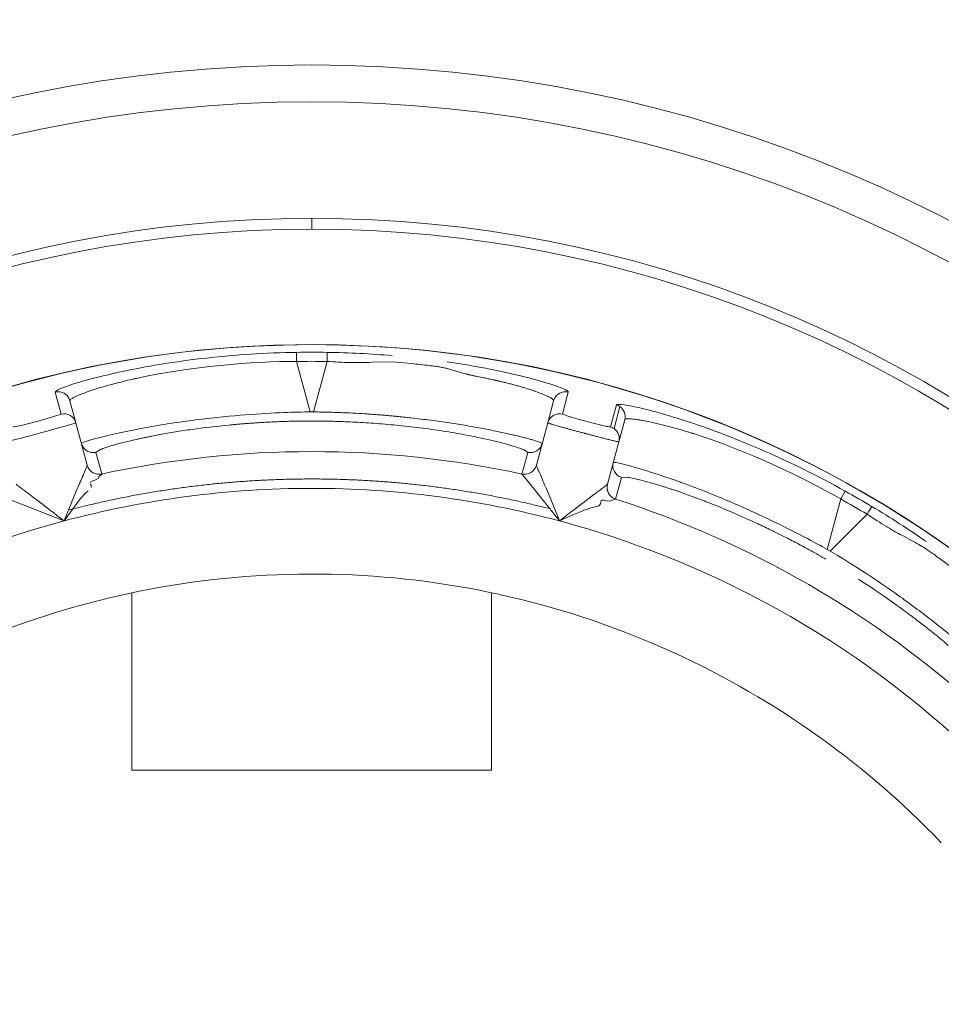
# Model space of a CAD drawing. Extents: x 0 to 283, y -70 to 196.
# Tile 23 of 30: x 230.71 to 234.47, y 107.65 to 111.66. Entities that reach past the tile are written whole.
import ezdxf

# ---------------------------------------------------------------- set-up
doc = ezdxf.new("R2010")
doc.units = 0
doc.layers.get('DEFPOINTS').update_dxf_attribs({"linetype": 'CONTINUOUS'})
doc.layers.add('VISIBLE', color=255, linetype='CONTINUOUS', lineweight=0)
doc.styles.add('SANSSERIF', font='sanss___.ttf')
doc.dimstyles.get("Standard").update_dxf_attribs({"dimtxt": 0.18, "dimasz": 0.18, "dimexe": 0.18, "dimexo": 0.0625, "dimgap": 0.09, "dimtad": 0, "dimtih": 1, "dimtoh": 1, "dimdec": 1, "dimzin": 0, "dimdsep": 46, "dimtxsty": 'SANSSERIF', "dimcen": 0.09, "dimadec": 0, "dimazin": 0, "dimtfac": 1, "dimtdec": 1, "dimtofl": 0, "dimtmove": 0, "dimatfit": 3, "dimfxl": 1, "dimtolj": 1, "dimtzin": 0, "dimarcsym": 0})

# ---------------------------------------------------------------- blocks, each defined once
blk = doc.blocks.new('*D4')
at = {"layer": 'DEFPOINTS', "color": 0, "transparency": 16777216}
for p in [(252.6358, 132.1043), (210.9036, -69.6243)]:
    blk.add_point(p, dxfattribs=at)
at = {"layer": 'VISIBLE', "color": 0, "lineweight": -2, "transparency": 16777216}
for p, q in [((254.2336, 139.8279), (253.1422, 134.5524)), ((256.7336, 139.8279), (254.2336, 139.8279)), ((210.9036, -69.7143), (210.9036, -69.5343)), ((210.8136, -69.6243), (210.9936, -69.6243))]:
    blk.add_line(p, q, dxfattribs=at)
at = {"layer": 'VISIBLE', "color": 0, "transparency": 16777216}
blk.add_solid([(252.7342, 134.6369), (253.5503, 134.468), (252.6358, 132.1043)], dxfattribs=at)
at = {"layer": 'VISIBLE', "color": 0, "transparency": 16777216, "insert": (262.1099, 139.8279), "char_height": 2.5, "attachment_point": 5, "style": 'SANSSERIF'}
blk.add_mtext('\\A1;R412.0', dxfattribs=at)
blk = doc.blocks.new('*D24')
at = {"layer": 'DEFPOINTS', "color": 0, "transparency": 16777216}
for p in [(210.9036, 115.8507), (277.8859, 115.8507), (257.4536, 75.1257)]:
    blk.add_point(p, dxfattribs=at)
at = {"layer": 'VISIBLE', "color": 0, "lineweight": -2, "transparency": 16777216}
for p, q in [((210.9661, 115.8507), (278.0659, 115.8507)), ((277.8859, 113.3507), (277.8859, 97.0937)), ((277.8859, 77.6257), (277.8859, 94.3382)), ((257.5161, 75.1257), (278.0659, 75.1257))]:
    blk.add_line(p, q, dxfattribs=at)
at = {"layer": 'VISIBLE', "color": 0, "transparency": 16777216}
for points in [[(277.4692, 113.3507), (278.3025, 113.3507), (277.8859, 115.8507)], [(277.4692, 77.6257), (278.3025, 77.6257), (277.8859, 75.1257)]]:
    blk.add_solid(points, dxfattribs=at)
at = {"layer": 'VISIBLE', "color": 0, "transparency": 16777216, "insert": (277.8859, 95.716), "char_height": 2.5, "attachment_point": 5, "style": 'SANSSERIF'}
blk.add_mtext('\\A1;81.45', dxfattribs=at)
blk = doc.blocks.new('*D28')
at = {"layer": 'DEFPOINTS', "color": 0, "transparency": 16777216}
for p in [(207.2036, 115.8507), (224.6868, 113.8261)]:
    blk.add_point(p, dxfattribs=at)
at = {"layer": 'VISIBLE', "color": 0, "lineweight": -2, "transparency": 16777216}
for p, q in [((207.2036, 115.7607), (207.2036, 115.9407)), ((207.1136, 115.8507), (207.2936, 115.8507)), ((235.8796, 112.53), (227.1702, 113.5386))]:
    blk.add_line(p, q, dxfattribs=at)
at = {"layer": 'VISIBLE', "color": 0, "transparency": 16777216}
blk.add_solid([(227.2181, 113.9525), (227.1223, 113.1247), (224.6868, 113.8261)], dxfattribs=at)
at = {"layer": 'VISIBLE', "color": 0, "transparency": 16777216, "insert": (240.3078, 112.53), "char_height": 2.5, "attachment_point": 5, "style": 'SANSSERIF'}
blk.add_mtext('\\A1;R35.2', dxfattribs=at)
blk = doc.blocks.new('*D33')
at = {"layer": 'DEFPOINTS', "color": 0, "transparency": 16777216}
for p in [(219.3872, 107.6257), (219.9334, 104.7776)]:
    blk.add_point(p, dxfattribs=at)
at = {"layer": 'VISIBLE', "color": 0, "lineweight": -2, "transparency": 16777216}
for p, q in [((219.3872, 107.5357), (219.3872, 107.7157)), ((219.2972, 107.6257), (219.4772, 107.6257)), ((221.7017, 95.5566), (220.4042, 102.3223)), ((224.2017, 95.5566), (221.7017, 95.5566))]:
    blk.add_line(p, q, dxfattribs=at)
at = {"layer": 'VISIBLE', "color": 0, "transparency": 16777216}
blk.add_solid([(220.8134, 102.4008), (219.995, 102.2438), (219.9334, 104.7776)], dxfattribs=at)
at = {"layer": 'VISIBLE', "color": 0, "transparency": 16777216, "insert": (227.6833, 95.5566), "char_height": 2.5, "attachment_point": 5, "style": 'SANSSERIF'}
blk.add_mtext('\\A1;R5.8', dxfattribs=at)

msp = doc.modelspace()

# ---------------------------------------------------------------- linework, layer by layer
at = {"layer": 'VISIBLE'}
for p, q in [((231.9036, 110.8507), (231.9036, 110.8061)), ((231.8414, 110.2673), (231.8966, 110.0614)), ((231.9107, 110.0614), (231.9659, 110.2673)), ((232.1485, 110.2638), (232.2318, 110.2652)), ((232.2318, 110.2652), (232.3093, 110.2586)), ((232.4504, 110.2393), (232.5109, 110.2219)), ((230.8587, 110.1425), (230.8822, 110.0527)), ((232.9251, 110.0527), (232.9486, 110.1425)), ((230.9185, 110.1068), (230.9425, 110.0172)), ((232.8888, 110.1068), (232.8648, 110.0172)), ((232.8888, 110.1068), (232.8888, 110.1068)), ((230.8569, 110.0435), (230.8823, 110.0526)), ((231.9107, 110.0614), (231.8966, 110.0614)), ((232.9559, 110.0418), (232.9251, 110.0527)), ((233.12, 110.0005), (233.1446, 110.09)), ((233.1589, 110.083), (233.1349, 109.9934)), ((230.7895, 110.0241), (230.8569, 110.0435)), ((230.9425, 110.0172), (230.9888, 109.8445)), ((232.8648, 110.0172), (232.8185, 109.8445)), ((233.1545, 109.9395), (233.1785, 110.0291)), ((233.1083, 109.7668), (233.1545, 109.9395)), ((231.024, 109.8967), (231.0419, 109.908)), ((231.024, 109.8967), (231.0477, 109.8085)), ((232.7655, 109.8306), (232.7832, 109.8967)), ((232.7661, 109.9077), (232.7832, 109.8967)), ((230.9888, 109.8445), (230.9888, 109.8444)), ((230.9888, 109.8445), (230.9888, 109.8442)), ((232.7596, 109.8086), (232.7655, 109.8306)), ((232.8185, 109.8442), (232.8185, 109.8445)), ((231.0141, 109.7825), (230.9995, 109.7742)), ((231.035, 109.7921), (231.025, 109.7855)), ((231.0476, 109.8083), (231.0374, 109.7978)), ((231.0477, 109.8085), (231.0476, 109.8083)), ((232.7597, 109.8083), (232.7596, 109.8086)), ((232.7714, 109.7939), (232.7597, 109.8083)), ((232.8479, 109.6994), (232.7714, 109.7939)), ((233.1649, 109.7944), (233.1413, 109.7063)), ((233.1649, 109.7944), (233.186, 109.7953)), ((233.1081, 109.7666), (233.1083, 109.7668)), ((234.0771, 109.7385), (234.0581, 109.7067)), ((230.6834, 109.7001), (230.797, 109.6556)), ((230.9616, 109.7083), (230.8944, 109.617)), ((233.0811, 109.695), (233.0798, 109.6872)), ((233.1101, 109.6976), (233.0993, 109.7004)), ((233.1212, 109.6986), (233.1101, 109.6976)), ((233.124, 109.7006), (233.1212, 109.6986)), ((233.127, 109.7021), (233.124, 109.7006)), ((233.1411, 109.7061), (233.127, 109.7021)), ((233.1411, 109.7061), (233.1413, 109.7063)), ((234.0029, 109.5008), (234.0581, 109.7067)), ((230.797, 109.6556), (230.8421, 109.6379)), ((233.0798, 109.6872), (233.076, 109.6809)), ((230.8421, 109.6379), (230.8944, 109.617)), ((232.9494, 109.634), (232.9128, 109.617)), ((232.967, 109.6419), (232.9494, 109.634)), ((234.0151, 109.4938), (234.1658, 109.6445)), ((234.0151, 109.4938), (234.0029, 109.5008)), ((234.4589, 109.4652), (234.5178, 109.4214)), ((231.1711, 109.3243), (231.1711, 108.6007)), ((232.6361, 109.3243), (232.6361, 108.6007)), ((232.6361, 108.6007), (231.1711, 108.6007))]:
    msp.add_line(p, q, dxfattribs=at)
for radius in [5.625, 5.475]:
    msp.add_circle((231.9036, 105.8507), radius, dxfattribs=at)
for centre, radius, start, end in [((231.9036, 105.8507), 5, 90, 176.2731), ((231.9036, 105.8507), 5, 3.7269, 90), ((231.9036, 105.8507), 4.9555, 90, 176.2396), ((231.9036, 105.8507), 4.9555, 3.7604, 90), ((231.9036, 105.8507), 4.485, 360, 180), ((231.9036, 105.8507), 4.4848, 360, 145), ((231.9036, 105.8412), 4.4635, 89.199, 90.7904), ((230.8702, 110.0956), 0.0483, 90.0294, 103.8751), ((232.9371, 110.0938), 0.05, 90.0388, 164.9449), ((232.9371, 110.0943), 0.0495, 76.4849, 89.9906), ((232.9371, 110.0938), 0.05, 164.9449, 164.9849), ((230.8942, 110.0042), 0.05, 15, 103.9748), ((232.9131, 110.0042), 0.05, 76.025, 165), ((233.1315, 110.0445), 0.0473, 54.5686, 74.0026), ((231.9036, 105.8507), 4.1737, 89.9044, 90.0956), ((233.1062, 109.9525), 0.05, 55, 73.9748), ((233.1062, 109.9525), 0.05, 345, 55), ((231.0135, 109.9455), 0.05, 195.0157, 269.9623), ((232.7938, 109.9455), 0.05, 257.7665, 344.9989), ((231.0134, 109.9453), 0.0498, 270.0598, 282.2954), ((231.9036, 105.8507), 4.0491, 77.7949, 102.2051), ((233.1802, 109.842), 0.05, 165.0011, 252.2336), ((231.0371, 109.8574), 0.05, 195, 195.0059), ((231.0371, 109.8574), 0.05, 195.0059, 270), ((231.037, 109.8571), 0.05, 195, 270), ((232.7702, 109.8574), 0.05, 257.766, 344.9999), ((232.7702, 109.8571), 0.05, 257.7949, 345), ((231.037, 109.8571), 0.05, 270, 282.2051), ((231.0371, 109.8574), 0.05, 270, 282.191), ((231.9036, 105.8507), 3.8992, 90, 105), ((231.9036, 105.8507), 3.8992, 75, 90), ((233.1564, 109.7537), 0.05, 165, 252.1871), ((233.1566, 109.7539), 0.05, 165, 252.234), ((231.8988, 105.8425), 4.4635, 59.199, 60.7904), ((231.9036, 105.8507), 4.0491, 47.7949, 72.2051), ((231.9036, 105.8507), 3.8992, 105, 135), ((231.9036, 105.8507), 3.8992, 45, 75), ((231.9036, 105.8507), 4.1737, 59.9044, 60.0956), ((231.903, 105.8592), 3.5415, 88.7364, 100.0136), ((231.9047, 105.8592), 3.5415, 77.4864, 88.7636), ((231.9013, 105.8589), 3.5415, 99.9864, 111.2636), ((231.9063, 105.8588), 3.5415, 66.2364, 77.5136), ((231.9036, 105.8507), 3.55, 43.75, 66.25)]:
    msp.add_arc(centre, radius, start, end, dxfattribs=at)
for centre, major_axis, ratio, start_param, end_param in [((231.9648, 110.2544), (0.0011, 0.05), 0.015514, -1.30897, -0.033518), ((231.9036, 106.197), (-4.2143, 0), 0.965926, -1.585559, -1.556034), ((231.9763, 110.6762), (1.0245, -0.0769), 0.397758, -1.551128, -1.45955), ((231.9996, 110.8927), (0.9561, -0.0993), 0.650999, -1.440633, -1.347314), ((231.9497, 110.3305), (0.9597, -0.1195), 0.030048, -1.18294, -1.098821), ((233.1415, 110.0462), (-0.0153, 0.0421), 0.843372, 4.016926, 5.407252), ((233.019, 110.0272), (-0.0924, 0.0251), 0.03436, 0.828287, 1.183823), ((233.0227, 110.0275), (0.1009, -0.027), 0.043834, -1.960073, -1.531805), ((233.0239, 110.0271), (0.0964, -0.0258), 0.044788, -1.542071, -1.147399), ((233.0206, 110.0263), (0.1019, -0.0265), 0.029173, -1.140641, -0.765412), ((231.9248, 109.941), (-0.8748, -0.0562), 0.11442, -0.808772, -0.758321), ((231.8979, 109.9294), (-0.836, -0.0444), 0.125738, -0.859897, -0.807891), ((231.8971, 109.9208), (-0.8348, -0.0387), 0.133691, -0.962647, -0.859447), ((231.903, 109.8916), (-0.8427, -0.0227), 0.161969, -1.164496, -0.958806), ((233.0265, 110.0252), (0.0934, -0.0247), 0.033351, -0.762043, -0.375301), ((231.8376, 109.9794), (0.9381, -0.0907), 0.085482, 0.567883, 0.766747), ((231.8361, 110.0244), (0.9411, -0.1288), 0.059221, 0.374108, 0.569792), ((231.8036, 110.1416), (1.0385, -0.209), 0.023047, -0.0011, 0.193622), ((232.0169, 110.0733), (-0.9919, -0.1768), 0.043377, -0.381429, -0.192841), ((231.7811, 110.0759), (1.0016, -0.1795), 0.043108, 0.19027, 0.377794), ((230.9789, 109.8684), (0.2149, 0.0498), 0.416634, 4.779877, 4.831411), ((230.9736, 109.7362), (0.0618, 0.068), 0.196773, -0.453558, -0.372994), ((231.0638, 109.7952), (-0.0279, -0.0011), 0.385858, -0.34291, -0.095253), ((234.1122, 109.4513), (-0.9466, 0.3425), 0.043389, -0.381732, -0.192908), ((231.1527, 109.4987), (0.0197, 0.3037), 0.87999, 0.713346, 0.867749), ((230.9605, 109.6587), (0.018, 0.1305), 0.389877, -0.613501, -0.515648), ((230.9827, 109.7523), (0.0218, 0.009), 0.658205, -0.476468, 0), ((232.8931, 109.6099), (-0.2197, 0.2846), 0.054609, -1.431124, -1.293211), ((233.9671, 109.3823), (-0.7858, 0.3889), 0.114498, -0.808968, -0.758541), ((233.938, 109.3858), (-0.7462, 0.3795), 0.125762, -0.860083, -0.808097), ((233.933, 109.3788), (-0.7423, 0.3839), 0.133705, -0.962803, -0.859634), ((232.0768, 106.1506), (-3.6497, 2.1072), 0.965926, -1.585559, -1.556034), ((232.9357, 109.6356), (0.2511, -0.3155), 0.073145, -1.710397, -1.570054), ((233.9235, 109.3505), (-0.7412, 0.4017), 0.161988, -1.16458, -0.958963), ((234.1585, 109.6338), (0.026, 0.0427), 0.015514, -1.30897, -0.033518), ((233.9017, 109.3142), (0.7419, -0.4381), 0.204248, 1.182048, 1.378484)]:
    msp.add_ellipse(centre, major_axis=major_axis, ratio=ratio, start_param=start_param, end_param=end_param, dxfattribs=at)
for points in [[(231.842, 110.3043), (231.7164, 110.3026), (231.5918, 110.2942), (231.4748, 110.2811)], [(231.8414, 110.2673), (231.8407, 110.3149), (231.8412, 110.3041), (231.842, 110.3043)], [(232.2307, 110.291), (232.1449, 110.2983), (232.0558, 110.3031), (231.9659, 110.3043)], [(231.4748, 110.2811), (231.3571, 110.2681), (231.2471, 110.2504), (231.1512, 110.2303)], [(231.1512, 110.2303), (231.0558, 110.2104), (230.9824, 110.191), (230.933, 110.1753)], [(230.933, 110.1753), (230.8835, 110.1596), (230.858, 110.1476), (230.8587, 110.1425)], [(230.8702, 110.1438), (230.892, 110.1438), (230.9129, 110.1278), (230.9185, 110.1068)], [(233.2254, 110.0813), (233.1746, 110.0924), (233.1466, 110.0947), (233.1446, 110.09)], [(233.4418, 110.0198), (233.3492, 110.0502), (233.276, 110.0701), (233.2254, 110.0813)], [(233.7475, 109.902), (233.639, 109.9495), (233.5349, 109.9892), (233.4418, 110.0198)], [(230.6872, 110.0005), (230.6879, 109.9996), (230.7007, 110.0021), (230.7193, 110.0064)], [(234.0771, 109.7385), (233.9674, 109.7998), (233.8554, 109.8547), (233.7475, 109.902)], [(233.0993, 109.7004), (233.0904, 109.7027), (233.0818, 109.7037), (233.0811, 109.695)], [(233.0166, 109.6625), (233.0055, 109.6584), (232.9834, 109.6494), (232.967, 109.6419)], [(233.0593, 109.6741), (233.0421, 109.6707), (233.0277, 109.6666), (233.0166, 109.6625)], [(233.076, 109.6809), (233.0728, 109.6778), (233.0676, 109.6758), (233.0593, 109.6741)], [(234.407, 109.5326), (234.3364, 109.5818), (234.2616, 109.6305), (234.1844, 109.6765)], [(234.1658, 109.6445), (234.1933, 109.6262), (234.2195, 109.6093), (234.2449, 109.594)], [(234.3223, 109.5504), (234.3638, 109.5287), (234.3805, 109.5189), (234.3951, 109.5097)]]:
    msp.add_open_spline(points, degree=3, dxfattribs=at)
for points, knots in [([(230.9185, 110.1068), (230.9183, 110.1076), (230.9182, 110.1089), (230.9213, 110.1123), (230.9228, 110.1137), (230.9266, 110.1162), (230.9281, 110.1172), (230.9316, 110.1192), (230.9347, 110.1208), (230.9416, 110.1243), (230.9487, 110.1276), (230.9617, 110.133), (230.9689, 110.1358), (230.9771, 110.1389), (230.9828, 110.141), (230.9837, 110.1413), (231.0304, 110.1579), (231.0795, 110.1715), (231.1361, 110.1859), (231.1523, 110.1898), (231.1707, 110.1941), (231.1758, 110.1952), (231.182, 110.1966), (231.1837, 110.197), (231.1867, 110.1977), (231.1821, 110.1967), (231.4056, 110.2465), (231.6678, 110.2675), (231.8414, 110.2673)], [0, 0, 0, 0, 0.0625, 0.0625, 0.09375, 0.09375, 0.109375, 0.109375, 0.125, 0.125, 0.1875, 0.1875, 0.21875, 0.234375, 0.234375, 0.25, 0.25, 0.375, 0.375, 0.4375, 0.4375, 0.46875, 0.46875, 0.484375, 0.484375, 0.5, 0.5, 1, 1, 1, 1]), ([(232.9486, 110.1425), (232.9498, 110.1528), (232.8415, 110.1914), (232.5976, 110.2426), (232.5288, 110.2548), (232.4546, 110.2655)], [0, 0, 0, 0, 0.5, 0.5, 0.6670378, 0.6670378, 0.6670378, 0.6670378]), ([(232.3828, 110.2505), (232.3905, 110.2496), (232.3978, 110.2487), (232.4047, 110.2477), (232.4082, 110.2472), (232.4116, 110.2467), (232.4149, 110.2462), (232.4182, 110.2457), (232.4214, 110.2452), (232.4245, 110.2446), (232.4277, 110.2441), (232.4307, 110.2435), (232.4337, 110.243), (232.4396, 110.2418), (232.4452, 110.2406), (232.4504, 110.2393)], [0.3125, 0.3125, 0.3125, 0.3125, 0.33035714, 0.33035714, 0.33035714, 0.33928571, 0.33928571, 0.33928571, 0.34821429, 0.34821429, 0.34821429, 0.35714286, 0.35714286, 0.35714286, 0.375, 0.375, 0.375, 0.375]), ([(232.5109, 110.2219), (232.5137, 110.2211), (232.5165, 110.2202), (232.5194, 110.2194), (232.5223, 110.2186), (232.5252, 110.2178), (232.5283, 110.217), (232.5313, 110.2162), (232.5344, 110.2154), (232.5375, 110.2147), (232.5391, 110.2143), (232.5407, 110.2139), (232.5423, 110.2135), (232.544, 110.2131), (232.5456, 110.2127), (232.5472, 110.2123), (232.5489, 110.2119), (232.5506, 110.2116), (232.5522, 110.2112), (232.5539, 110.2108), (232.5556, 110.2104), (232.5573, 110.2101), (232.559, 110.2097), (232.5608, 110.2093), (232.5625, 110.2089), (232.5643, 110.2086), (232.566, 110.2082), (232.5678, 110.2078), (232.5713, 110.2071), (232.5754, 110.2063), (232.5793, 110.2055), (232.5832, 110.2047), (232.5869, 110.2039), (232.5906, 110.2032), (232.5944, 110.2024), (232.598, 110.2017), (232.6015, 110.201), (232.6051, 110.2002), (232.6086, 110.1995), (232.612, 110.1988), (232.6188, 110.1974), (232.6253, 110.1961), (232.6316, 110.1948), (232.6347, 110.1941), (232.6377, 110.1935), (232.6407, 110.1929), (232.6422, 110.1925), (232.6437, 110.1922), (232.6451, 110.1919), (232.6466, 110.1916), (232.648, 110.1913), (232.6495, 110.191), (232.6509, 110.1907), (232.6523, 110.1904), (232.6537, 110.1901), (232.6544, 110.1899), (232.6551, 110.1898), (232.6558, 110.1896), (232.6565, 110.1895), (232.6571, 110.1893), (232.6578, 110.1892), (232.6592, 110.1889), (232.6605, 110.1886), (232.6618, 110.1883), (232.6632, 110.188), (232.6645, 110.1877), (232.6658, 110.1874), (232.6684, 110.1868), (232.6709, 110.1862), (232.6734, 110.1856), (232.6758, 110.1851), (232.6782, 110.1845), (232.6806, 110.1839), (232.6852, 110.1828), (232.6912, 110.1813), (232.6971, 110.1798), (232.703, 110.1783), (232.7088, 110.1768), (232.7145, 110.1753), (232.7203, 110.1738), (232.726, 110.1723), (232.7315, 110.1708), (232.7371, 110.1692), (232.7426, 110.1677), (232.748, 110.1662), (232.7507, 110.1654), (232.7534, 110.1646), (232.756, 110.1639), (232.7587, 110.1631), (232.7613, 110.1623), (232.7639, 110.1616), (232.7691, 110.16), (232.7741, 110.1585), (232.7791, 110.157), (232.784, 110.1554), (232.7886, 110.154), (232.7927, 110.1527), (232.7967, 110.1513), (232.8008, 110.15), (232.8048, 110.1486), (232.8089, 110.1473), (232.8129, 110.1459), (232.8168, 110.1445), (232.8247, 110.1417), (232.8323, 110.1388), (232.8395, 110.136), (232.8431, 110.1346), (232.8466, 110.1332), (232.85, 110.1318), (232.8533, 110.1304), (232.8565, 110.129), (232.8596, 110.1276), (232.8657, 110.1249), (232.8711, 110.1222), (232.8756, 110.1197), (232.8845, 110.1146), (232.8897, 110.1102), (232.8888, 110.1068)], [0.4375, 0.4375, 0.4375, 0.4375, 0.4475446, 0.4475446, 0.4475446, 0.4575893, 0.4575893, 0.4575893, 0.4676339, 0.4676339, 0.4676339, 0.4726562, 0.4726562, 0.4726562, 0.4776786, 0.4776786, 0.4776786, 0.4827009, 0.4827009, 0.4827009, 0.4877232, 0.4877232, 0.4877232, 0.4927455, 0.4927455, 0.4927455, 0.4977679, 0.4977679, 0.4977679, 0.5078125, 0.5078125, 0.5078125, 0.5178571, 0.5178571, 0.5178571, 0.5279018, 0.5279018, 0.5279018, 0.5379464, 0.5379464, 0.5379464, 0.5580357, 0.5580357, 0.5580357, 0.5680804, 0.5680804, 0.5680804, 0.5731027, 0.5731027, 0.5731027, 0.578125, 0.578125, 0.578125, 0.5831473, 0.5831473, 0.5831473, 0.5856585, 0.5856585, 0.5856585, 0.5881696, 0.5881696, 0.5881696, 0.593192, 0.593192, 0.593192, 0.5982143, 0.5982143, 0.5982143, 0.6082589, 0.6082589, 0.6082589, 0.6183036, 0.6183036, 0.6183036, 0.6383929, 0.6383929, 0.6383929, 0.6584821, 0.6584821, 0.6584821, 0.6785714, 0.6785714, 0.6785714, 0.6986607, 0.6986607, 0.6986607, 0.7087054, 0.7087054, 0.7087054, 0.71875, 0.71875, 0.71875, 0.7388393, 0.7388393, 0.7388393, 0.7589286, 0.7589286, 0.7589286, 0.7790179, 0.7790179, 0.7790179, 0.7991071, 0.7991071, 0.7991071, 0.8392857, 0.8392857, 0.8392857, 0.859375, 0.859375, 0.859375, 0.8794643, 0.8794643, 0.8794643, 0.9196429, 0.9196429, 0.9196429, 0.9999907, 0.9999907, 0.9999907, 0.9999907]), ([(231.8966, 110.0614), (231.8416, 110.0611), (231.751, 110.0589), (231.5753, 110.0451), (231.5103, 110.0388), (231.4091, 110.0262), (231.3747, 110.0215), (231.3235, 110.0138), (231.3064, 110.0112), (231.2727, 110.0056), (231.2509, 110.0018), (231.0591, 109.967), (230.9639, 109.9374), (230.9652, 109.9326)], [0, 0, 0, 0, 0.25, 0.25, 0.375, 0.375, 0.4375, 0.4375, 0.46875, 0.46875, 0.5, 0.5, 1, 1, 1, 1]), ([(232.8236, 109.9411), (232.8182, 109.9429), (232.8112, 109.945), (232.8024, 109.9476), (232.798, 109.9489), (232.7931, 109.9502), (232.7877, 109.9517), (232.7823, 109.9532), (232.7764, 109.9548), (232.7699, 109.9565), (232.767, 109.9572), (232.7641, 109.958), (232.761, 109.9588), (232.7579, 109.9595), (232.7548, 109.9603), (232.7516, 109.9611), (232.7451, 109.9627), (232.7384, 109.9644), (232.7313, 109.9661), (232.7241, 109.9677), (232.7167, 109.9695), (232.7089, 109.9712), (232.7011, 109.973), (232.693, 109.9748), (232.6846, 109.9766), (232.6761, 109.9784), (232.6673, 109.9803), (232.6582, 109.9822), (232.6491, 109.9841), (232.6397, 109.986), (232.63, 109.9879), (232.6202, 109.9899), (232.6101, 109.9918), (232.5997, 109.9938), (232.5893, 109.9958), (232.5786, 109.9977), (232.5675, 109.9997), (232.5569, 110.0016), (232.5459, 110.0036), (232.5346, 110.0055), (232.5234, 110.0074), (232.5119, 110.0093), (232.5001, 110.0111), (232.4884, 110.013), (232.4764, 110.0149), (232.4641, 110.0167), (232.4519, 110.0186), (232.4394, 110.0204), (232.4267, 110.0221), (232.414, 110.0239), (232.4011, 110.0257), (232.3879, 110.0274), (232.3748, 110.0291), (232.3615, 110.0308), (232.348, 110.0325), (232.3344, 110.0341), (232.3207, 110.0357), (232.3068, 110.0373), (232.2999, 110.038), (232.2929, 110.0388), (232.2859, 110.0396), (232.2788, 110.0403), (232.2718, 110.0411), (232.2646, 110.0418), (232.2626, 110.042), (232.2606, 110.0422), (232.2585, 110.0424), (232.2564, 110.0426), (232.2543, 110.0429), (232.2521, 110.0431), (232.2477, 110.0435), (232.2431, 110.0439), (232.2383, 110.0444), (232.2335, 110.0449), (232.2285, 110.0453), (232.2233, 110.0458), (232.2181, 110.0463), (232.2127, 110.0467), (232.2071, 110.0472), (232.2015, 110.0477), (232.1956, 110.0482), (232.1896, 110.0487), (232.1836, 110.0492), (232.1773, 110.0497), (232.1709, 110.0502), (232.1644, 110.0507), (232.1577, 110.0511), (232.1508, 110.0516), (232.1439, 110.0521), (232.1368, 110.0526), (232.1295, 110.0531), (232.1148, 110.0541), (232.0993, 110.055), (232.0828, 110.0559), (232.0664, 110.0568), (232.0491, 110.0576), (232.0308, 110.0584), (232.0217, 110.0588), (232.0124, 110.0591), (232.0028, 110.0594), (231.9933, 110.0598), (231.9835, 110.0601), (231.9735, 110.0603), (231.9534, 110.0609), (231.9325, 110.0612), (231.9107, 110.0614)], [0.125, 0.125, 0.125, 0.125, 0.1875, 0.1875, 0.1875, 0.21875, 0.21875, 0.21875, 0.25, 0.25, 0.25, 0.265625, 0.265625, 0.265625, 0.28125, 0.28125, 0.28125, 0.3125, 0.3125, 0.3125, 0.34375, 0.34375, 0.34375, 0.375, 0.375, 0.375, 0.40625, 0.40625, 0.40625, 0.4375, 0.4375, 0.4375, 0.46875, 0.46875, 0.46875, 0.5, 0.5, 0.5, 0.53125, 0.53125, 0.53125, 0.5625, 0.5625, 0.5625, 0.59375, 0.59375, 0.59375, 0.625, 0.625, 0.625, 0.65625, 0.65625, 0.65625, 0.6875, 0.6875, 0.6875, 0.71875, 0.71875, 0.71875, 0.734375, 0.734375, 0.734375, 0.75, 0.75, 0.75, 0.7578125, 0.7578125, 0.7578125, 0.765625, 0.765625, 0.765625, 0.78125, 0.78125, 0.78125, 0.796875, 0.796875, 0.796875, 0.8125, 0.8125, 0.8125, 0.828125, 0.828125, 0.828125, 0.84375, 0.84375, 0.84375, 0.859375, 0.859375, 0.859375, 0.875, 0.875, 0.875, 0.90625, 0.90625, 0.90625, 0.9375, 0.9375, 0.9375, 0.953125, 0.953125, 0.953125, 0.96875, 0.96875, 0.96875, 1, 1, 1, 1]), ([(230.9425, 110.0172), (230.943, 110.0155), (230.8741, 109.9961), (230.7224, 109.9554), (230.6532, 109.9378), (230.6527, 109.9395)], [-1, -1, -1, -1, -0.5, -0.5, 0, 0, 0, 0]), ([(230.7193, 110.0064), (230.7194, 110.0064), (230.7194, 110.0064), (230.738, 110.0107), (230.7571, 110.0154), (230.7895, 110.0241)], [0.2499715, 0.2499715, 0.2499715, 0.2499715, 0.25, 0.25, 0.5000049, 0.5000049, 0.5000049, 0.5000049]), ([(231.5666, 110.008), (231.5701, 110.0083), (231.574, 110.0087), (231.5781, 110.0091), (231.5802, 110.0093), (231.5823, 110.0095), (231.5845, 110.0097), (231.5867, 110.0099), (231.589, 110.0101), (231.5914, 110.0103), (231.5937, 110.0105), (231.5961, 110.0107), (231.5986, 110.0109), (231.6012, 110.0111), (231.6037, 110.0114), (231.6064, 110.0116), (231.6117, 110.012), (231.6173, 110.0125), (231.6232, 110.013), (231.6291, 110.0135), (231.6353, 110.0139), (231.6419, 110.0144), (231.6484, 110.0149), (231.6552, 110.0154), (231.6624, 110.0159), (231.6696, 110.0164), (231.677, 110.0169), (231.6848, 110.0174), (231.6926, 110.0179), (231.7007, 110.0184), (231.7092, 110.0189), (231.7176, 110.0193), (231.7264, 110.0198), (231.7355, 110.0203), (231.7446, 110.0207), (231.754, 110.0211), (231.7637, 110.0215), (231.7735, 110.0219), (231.7836, 110.0223), (231.794, 110.0226), (231.8044, 110.023), (231.8152, 110.0233), (231.8262, 110.0235), (231.8484, 110.0241), (231.8719, 110.0244), (231.8967, 110.0244)], [0.75, 0.75, 0.75, 0.75, 0.7678571, 0.7678571, 0.7678571, 0.7767857, 0.7767857, 0.7767857, 0.7857143, 0.7857143, 0.7857143, 0.7946429, 0.7946429, 0.7946429, 0.8035714, 0.8035714, 0.8035714, 0.8214286, 0.8214286, 0.8214286, 0.8392857, 0.8392857, 0.8392857, 0.8571429, 0.8571429, 0.8571429, 0.875, 0.875, 0.875, 0.8928571, 0.8928571, 0.8928571, 0.9107143, 0.9107143, 0.9107143, 0.9285714, 0.9285714, 0.9285714, 0.9464286, 0.9464286, 0.9464286, 0.9642857, 0.9642857, 0.9642857, 1, 1, 1, 1]), ([(231.9106, 110.0244), (231.9217, 110.0244), (231.9331, 110.0243), (231.9449, 110.0242), (231.9567, 110.024), (231.9688, 110.0238), (231.9813, 110.0236), (231.9937, 110.0233), (232.0066, 110.0229), (232.0197, 110.0225), (232.0328, 110.022), (232.0463, 110.0215), (232.06, 110.0208), (232.0738, 110.0202), (232.0878, 110.0195), (232.1021, 110.0187), (232.1164, 110.0178), (232.131, 110.0169), (232.1458, 110.0159), (232.1606, 110.0148), (232.1756, 110.0137), (232.1908, 110.0124), (232.206, 110.0112), (232.2214, 110.0098), (232.237, 110.0083), (232.2525, 110.0069), (232.2682, 110.0053), (232.284, 110.0036), (232.2998, 110.0018), (232.3156, 110), (232.3315, 109.9981), (232.3474, 109.9961), (232.3633, 109.9941), (232.3792, 109.9919), (232.3951, 109.9898), (232.4109, 109.9875), (232.4266, 109.9851), (232.4423, 109.9828), (232.4579, 109.9803), (232.4733, 109.9777), (232.4886, 109.9751), (232.5038, 109.9725), (232.5186, 109.9697)], [0, 0, 0, 0, 0.0357143, 0.0357143, 0.0357143, 0.0714286, 0.0714286, 0.0714286, 0.1071429, 0.1071429, 0.1071429, 0.1428571, 0.1428571, 0.1428571, 0.1785714, 0.1785714, 0.1785714, 0.2142857, 0.2142857, 0.2142857, 0.25, 0.25, 0.25, 0.2857143, 0.2857143, 0.2857143, 0.3214286, 0.3214286, 0.3214286, 0.3571429, 0.3571429, 0.3571429, 0.3928571, 0.3928571, 0.3928571, 0.4285714, 0.4285714, 0.4285714, 0.4642857, 0.4642857, 0.4642857, 0.5, 0.5, 0.5, 0.5]), ([(232.8648, 110.0172), (232.8648, 110.0168), (232.8661, 110.0162), (232.8689, 110.0152), (232.8703, 110.0147), (232.872, 110.0141), (232.874, 110.0134), (232.875, 110.0131), (232.8761, 110.0127), (232.8772, 110.0124), (232.8784, 110.012), (232.8796, 110.0116), (232.8809, 110.0112), (232.8835, 110.0104), (232.8863, 110.0096), (232.8894, 110.0086), (232.8925, 110.0077), (232.8959, 110.0067), (232.8995, 110.0057), (232.903, 110.0047), (232.9068, 110.0036), (232.9108, 110.0025), (232.9148, 110.0013), (232.9189, 110.0002), (232.9232, 109.999), (232.9276, 109.9978), (232.9321, 109.9965), (232.9367, 109.9952), (232.9413, 109.994), (232.9461, 109.9927), (232.9509, 109.9914), (232.9558, 109.99), (232.9607, 109.9887), (232.9658, 109.9873), (232.9708, 109.986), (232.976, 109.9846), (232.9812, 109.9832), (232.9863, 109.9819), (232.9916, 109.9805), (232.9968, 109.9791), (232.9994, 109.9784), (233.0021, 109.9777), (233.0047, 109.977), (233.0074, 109.9763), (233.01, 109.9757), (233.0126, 109.975), (233.0133, 109.9748), (233.014, 109.9746), (233.0148, 109.9744), (233.0155, 109.9742), (233.0162, 109.974), (233.017, 109.9738), (233.0178, 109.9736), (233.0186, 109.9734), (233.0194, 109.9732), (233.0202, 109.973), (233.0211, 109.9727), (233.022, 109.9725), (233.0237, 109.9721), (233.0255, 109.9716), (233.0274, 109.9711), (233.0293, 109.9706), (233.0313, 109.97), (233.0334, 109.9695), (233.0376, 109.9684), (233.0421, 109.9672), (233.0469, 109.9659), (233.0493, 109.9653), (233.0518, 109.9647), (233.0543, 109.964), (233.0568, 109.9633), (233.0594, 109.9626), (233.0621, 109.9619), (233.0648, 109.9612), (233.0675, 109.9605), (233.0703, 109.9598), (233.0731, 109.9591), (233.0759, 109.9583), (233.0787, 109.9576), (233.0816, 109.9568), (233.0845, 109.9561), (233.0874, 109.9553), (233.0903, 109.9546), (233.0932, 109.9538), (233.0962, 109.953), (233.102, 109.9515), (233.1079, 109.95), (233.1136, 109.9486), (233.1168, 109.9478), (233.1198, 109.947), (233.1225, 109.9463), (233.1252, 109.9457), (233.1277, 109.9451), (233.13, 109.9445), (233.1323, 109.9439), (233.1344, 109.9434), (233.1362, 109.943), (233.1381, 109.9426), (233.1398, 109.9422), (233.1412, 109.9418), (233.1427, 109.9415), (233.144, 109.9412), (233.1452, 109.941), (233.1464, 109.9407), (233.1474, 109.9405), (233.1482, 109.9403), (233.15, 109.94), (233.1512, 109.9397), (233.1521, 109.9396), (233.1525, 109.9395), (233.1529, 109.9395), (233.1531, 109.9395), (233.1534, 109.9394), (233.1537, 109.9394), (233.1538, 109.9394), (233.154, 109.9394), (233.1541, 109.9394), (233.1542, 109.9394), (233.1543, 109.9394), (233.1544, 109.9394), (233.1544, 109.9394), (233.1544, 109.9395), (233.1544, 109.9395), (233.1545, 109.9395), (233.1545, 109.9395), (233.1545, 109.9395), (233.1545, 109.9395), (233.1545, 109.9395), (233.1545, 109.9395), (233.1545, 109.9395), (233.1545, 109.9395), (233.1545, 109.9395), (233.1545, 109.9395), (233.1545, 109.9395), (233.1545, 109.9395), (233.1545, 109.9395)], [0, 0, 0, 0, 0.071429, 0.071429, 0.071429, 0.107143, 0.107143, 0.107143, 0.125, 0.125, 0.125, 0.142857, 0.142857, 0.142857, 0.178571, 0.178571, 0.178571, 0.214286, 0.214286, 0.214286, 0.25, 0.25, 0.25, 0.285714, 0.285714, 0.285714, 0.321429, 0.321429, 0.321429, 0.357143, 0.357143, 0.357143, 0.392857, 0.392857, 0.392857, 0.428571, 0.428571, 0.428571, 0.464286, 0.464286, 0.464286, 0.482143, 0.482143, 0.482143, 0.5, 0.5, 0.5, 0.508929, 0.508929, 0.508929, 0.517857, 0.517857, 0.517857, 0.526786, 0.526786, 0.526786, 0.535714, 0.535714, 0.535714, 0.553571, 0.553571, 0.553571, 0.571429, 0.571429, 0.571429, 0.607143, 0.607143, 0.607143, 0.625, 0.625, 0.625, 0.642857, 0.642857, 0.642857, 0.660714, 0.660714, 0.660714, 0.678571, 0.678571, 0.678571, 0.696429, 0.696429, 0.696429, 0.714286, 0.714286, 0.714286, 0.75, 0.75, 0.75, 0.767857, 0.767857, 0.767857, 0.785714, 0.785714, 0.785714, 0.803571, 0.803571, 0.803571, 0.821429, 0.821429, 0.821429, 0.839286, 0.839286, 0.839286, 0.857143, 0.857143, 0.857143, 0.892857, 0.892857, 0.892857, 0.910714, 0.910714, 0.910714, 0.928571, 0.928571, 0.928571, 0.946429, 0.946429, 0.946429, 0.964286, 0.964286, 0.964286, 0.973214, 0.973214, 0.973214, 0.982143, 0.982143, 0.982143, 0.991071, 0.991071, 0.991071, 0.995536, 0.995536, 0.995536, 1, 1, 1, 1]), ([(233.1785, 110.0291), (233.1788, 110.03), (233.1793, 110.0311), (233.1837, 110.0325), (233.1857, 110.0329), (233.1902, 110.0333), (233.192, 110.0333), (233.1961, 110.0333), (233.1996, 110.0332), (233.2074, 110.0328), (233.215, 110.0321), (233.2291, 110.0302), (233.2367, 110.0291), (233.2454, 110.0276), (233.2514, 110.0266), (233.2523, 110.0265), (233.301, 110.0175), (233.3503, 110.0047), (233.4066, 109.9889), (233.4225, 109.9841), (233.4406, 109.9786), (233.4456, 109.9771), (233.4516, 109.9752), (233.4533, 109.9747), (233.4563, 109.9738), (233.4517, 109.9752), (233.6702, 109.9066), (233.9078, 109.7937), (234.0581, 109.7067)], [0, 0, 0, 0, 0.0625, 0.0625, 0.09375, 0.09375, 0.109375, 0.109375, 0.125, 0.125, 0.1875, 0.1875, 0.21875, 0.234375, 0.234375, 0.25, 0.25, 0.375, 0.375, 0.4375, 0.4375, 0.46875, 0.46875, 0.484375, 0.484375, 0.5, 0.5, 1, 1, 1, 1]), ([(233.12, 110.0005), (233.12, 110.0005), (233.12, 110.0005), (233.12, 110.0005), (233.12, 110.0005), (233.12, 110.0005), (233.12, 110.0005), (233.12, 110.0005), (233.12, 110.0005), (233.12, 110.0005), (233.12, 110.0005), (233.12, 110.0005), (233.12, 110.0005), (233.12, 110.0005), (233.12, 110.0005), (233.12, 110.0004), (233.12, 110.0004), (233.1199, 110.0004), (233.1199, 110.0004), (233.1199, 110.0004), (233.1198, 110.0003), (233.1197, 110.0003), (233.1195, 110.0003), (233.1194, 110.0003), (233.1191, 110.0003), (233.1188, 110.0003), (233.1185, 110.0003), (233.118, 110.0003), (233.117, 110.0004), (233.1155, 110.0006), (233.1132, 110.001)], [-1, -1, -1, -1, -0.9955357, -0.9955357, -0.9955357, -0.9910714, -0.9910714, -0.9910714, -0.9866071, -0.9866071, -0.9866071, -0.9821429, -0.9821429, -0.9821429, -0.9732143, -0.9732143, -0.9732143, -0.9642857, -0.9642857, -0.9642857, -0.9464286, -0.9464286, -0.9464286, -0.9285714, -0.9285714, -0.9285714, -0.9107143, -0.9107143, -0.9107143, -0.875, -0.875, -0.875, -0.875]), ([(231.0934, 109.9252), (231.1059, 109.9289), (231.1201, 109.9327), (231.136, 109.9367), (231.1439, 109.9387), (231.1523, 109.9408), (231.161, 109.9429), (231.1698, 109.945), (231.1789, 109.9471), (231.1885, 109.9492), (231.1932, 109.9503), (231.1981, 109.9514), (231.2031, 109.9525), (231.2081, 109.9536), (231.2132, 109.9547), (231.2183, 109.9558), (231.2235, 109.9569), (231.2288, 109.958), (231.2342, 109.9591), (231.2396, 109.9602), (231.245, 109.9613), (231.2506, 109.9624), (231.2618, 109.9646), (231.2733, 109.9669), (231.2852, 109.9691)], [0.25, 0.25, 0.25, 0.25, 0.3214286, 0.3214286, 0.3214286, 0.3571429, 0.3571429, 0.3571429, 0.3928571, 0.3928571, 0.3928571, 0.4107143, 0.4107143, 0.4107143, 0.4285714, 0.4285714, 0.4285714, 0.4464286, 0.4464286, 0.4464286, 0.4642857, 0.4642857, 0.4642857, 0.5, 0.5, 0.5, 0.5]), ([(234.0029, 109.5008), (233.9551, 109.528), (233.8756, 109.5714), (233.7165, 109.6473), (233.6571, 109.6743), (233.5631, 109.7141), (233.531, 109.7272), (233.4828, 109.7462), (233.4667, 109.7524), (233.4347, 109.7644), (233.4139, 109.772), (233.2304, 109.8378), (233.1332, 109.8598), (233.1319, 109.8549)], [0, 0, 0, 0, 0.25, 0.25, 0.375, 0.375, 0.4375, 0.4375, 0.46875, 0.46875, 0.5, 0.5, 1, 1, 1, 1]), ([(230.8944, 109.617), (230.9136, 109.6648), (230.9316, 109.7079), (230.9486, 109.7488), (230.953, 109.7591), (230.9577, 109.7702), (230.9589, 109.7732), (230.9609, 109.7779), (230.959, 109.7735), (230.9746, 109.8094), (230.9783, 109.8173), (230.9859, 109.837), (230.9883, 109.8432), (230.9888, 109.8442)], [0, 0, 0, 0, 0.25, 0.25, 0.375, 0.375, 0.4375, 0.4375, 0.5, 0.5, 0.75, 0.75, 1, 1, 1, 1]), ([(232.9128, 109.617), (232.8745, 109.7124), (232.849, 109.7717), (232.8442, 109.7829), (232.8378, 109.7975), (232.8315, 109.8122), (232.8287, 109.8187), (232.8217, 109.8353), (232.8188, 109.8425), (232.8185, 109.8442)], [-1, -1, -1, -1, -0.5, -0.5, -0.375, -0.375, -0.25, -0.25, 0, 0, 0, 0]), ([(233.2393, 109.7844), (233.252, 109.7813), (233.2662, 109.7775), (233.282, 109.7731), (233.2898, 109.7709), (233.2981, 109.7685), (233.3067, 109.7659), (233.3153, 109.7633), (233.3243, 109.7606), (233.3337, 109.7577), (233.3383, 109.7562), (233.3431, 109.7547), (233.348, 109.7532), (233.3528, 109.7516), (233.3578, 109.75), (233.3628, 109.7484), (233.3678, 109.7468), (233.373, 109.7451), (233.3782, 109.7433), (233.3834, 109.7416), (233.3887, 109.7398), (233.3941, 109.738), (233.4049, 109.7344), (233.416, 109.7305), (233.4274, 109.7265)], [0.25, 0.25, 0.25, 0.25, 0.3214286, 0.3214286, 0.3214286, 0.3571429, 0.3571429, 0.3571429, 0.3928571, 0.3928571, 0.3928571, 0.4107143, 0.4107143, 0.4107143, 0.4285714, 0.4285714, 0.4285714, 0.4464286, 0.4464286, 0.4464286, 0.4642857, 0.4642857, 0.4642857, 0.5, 0.5, 0.5, 0.5]), ([(230.6992, 109.7666), (230.7003, 109.7653), (230.7064, 109.7605), (230.7208, 109.7496), (230.7264, 109.7453), (230.7392, 109.7358), (230.752, 109.7263), (230.7618, 109.7191), (230.8136, 109.6805), (230.8944, 109.617)], [0, 0, 0, 0, 0.25, 0.25, 0.375, 0.375, 0.5, 0.5, 1, 1, 1, 1]), ([(232.9128, 109.617), (232.9533, 109.6488), (232.9904, 109.6771), (233.0256, 109.704), (233.0345, 109.7108), (233.0441, 109.718), (233.0467, 109.72), (233.0508, 109.7231), (233.047, 109.7202), (233.0784, 109.7435), (233.0856, 109.7485), (233.1021, 109.7618), (233.1072, 109.7659), (233.1081, 109.7666)], [0, 0, 0, 0, 0.25, 0.25, 0.375, 0.375, 0.4375, 0.4375, 0.5, 0.5, 0.75, 0.75, 1, 1, 1, 1]), ([(233.6904, 109.6195), (233.6936, 109.6181), (233.697, 109.6165), (233.7007, 109.6148), (233.7025, 109.614), (233.7044, 109.6131), (233.7064, 109.6122), (233.7084, 109.6113), (233.7104, 109.6103), (233.7125, 109.6093), (233.7146, 109.6084), (233.7168, 109.6074), (233.7191, 109.6063), (233.7213, 109.6053), (233.7236, 109.6042), (233.726, 109.6031), (233.7308, 109.6008), (233.7358, 109.5985), (233.7411, 109.5959), (233.7464, 109.5934), (233.752, 109.5907), (233.7579, 109.5879), (233.7638, 109.5851), (233.7699, 109.5821), (233.7763, 109.579), (233.7828, 109.5759), (233.7895, 109.5726), (233.7965, 109.5691), (233.8035, 109.5656), (233.8107, 109.562), (233.8183, 109.5582), (233.8258, 109.5544), (233.8337, 109.5504), (233.8418, 109.5462), (233.8499, 109.5421), (233.8583, 109.5377), (233.867, 109.5332), (233.8757, 109.5286), (233.8847, 109.5239), (233.8939, 109.5189), (233.9032, 109.514), (233.9127, 109.5088), (233.9225, 109.5035), (233.9421, 109.4928), (233.9628, 109.4812), (233.9845, 109.4687)], [0.75, 0.75, 0.75, 0.75, 0.7678571, 0.7678571, 0.7678571, 0.7767857, 0.7767857, 0.7767857, 0.7857143, 0.7857143, 0.7857143, 0.7946429, 0.7946429, 0.7946429, 0.8035714, 0.8035714, 0.8035714, 0.8214286, 0.8214286, 0.8214286, 0.8392857, 0.8392857, 0.8392857, 0.8571429, 0.8571429, 0.8571429, 0.875, 0.875, 0.875, 0.8928571, 0.8928571, 0.8928571, 0.9107143, 0.9107143, 0.9107143, 0.9285714, 0.9285714, 0.9285714, 0.9464286, 0.9464286, 0.9464286, 0.9642857, 0.9642857, 0.9642857, 1, 1, 1, 1]), ([(234.2449, 109.594), (234.2456, 109.5936), (234.2462, 109.5932), (234.2598, 109.585), (234.2726, 109.5776), (234.2978, 109.5635), (234.3015, 109.5613), (234.3223, 109.5504)], [0.06098538, 0.06098538, 0.06098538, 0.06098538, 0.0625, 0.0625, 0.09375, 0.09375, 0.125, 0.125, 0.125, 0.125]), ([(234.7456, 108.9331), (234.7422, 108.9369), (234.7376, 108.9418), (234.7251, 108.9549), (234.7152, 108.965), (234.6725, 109.0071), (234.6187, 109.0567), (234.5189, 109.1408), (234.4815, 109.1712), (234.4204, 109.2188), (234.3886, 109.2432), (234.3552, 109.2681), (234.3326, 109.2848), (234.3152, 109.2975), (234.264, 109.3345), (234.1703, 109.4025), (234.0151, 109.4938)], [0.125, 0.125, 0.125, 0.125, 0.1875, 0.1875, 0.25, 0.25, 0.5, 0.5, 0.625, 0.625, 0.6875, 0.71875, 0.71875, 0.75, 0.75, 1, 1, 1, 1]), ([(234.3951, 109.5097), (234.4024, 109.5051), (234.4114, 109.4991), (234.4328, 109.4843), (234.4533, 109.4694), (234.4589, 109.4652)], [0.18750002, 0.18750002, 0.18750002, 0.18750002, 0.21875, 0.21875, 0.25000002, 0.25000002, 0.25000002, 0.25000002]), ([(234.2658, 109.2884), (234.266, 109.2882), (234.2663, 109.288), (234.2666, 109.2878), (234.2669, 109.2876), (234.2672, 109.2874), (234.2675, 109.2871), (234.2679, 109.2869), (234.2682, 109.2866), (234.2686, 109.2863), (234.269, 109.2861), (234.2694, 109.2858), (234.2699, 109.2855), (234.2703, 109.2852), (234.2708, 109.2848), (234.2712, 109.2845), (234.2717, 109.2841), (234.2722, 109.2838), (234.2728, 109.2834), (234.2738, 109.2826), (234.275, 109.2818), (234.2762, 109.2809), (234.2775, 109.28), (234.2788, 109.2791), (234.2803, 109.278), (234.2817, 109.277), (234.2832, 109.2759), (234.2848, 109.2748), (234.2864, 109.2736), (234.2882, 109.2724), (234.29, 109.2711), (234.2917, 109.2698), (234.2936, 109.2684), (234.2956, 109.267), (234.2996, 109.2641), (234.3039, 109.261), (234.3085, 109.2576), (234.3108, 109.2559), (234.3132, 109.2542), (234.3157, 109.2523), (234.3182, 109.2505), (234.3207, 109.2486), (234.3234, 109.2467), (234.3287, 109.2427), (234.3343, 109.2386), (234.3402, 109.2342), (234.3461, 109.2297), (234.3523, 109.2251), (234.3588, 109.2202), (234.3653, 109.2153), (234.372, 109.2101), (234.379, 109.2047), (234.386, 109.1994), (234.3932, 109.1938), (234.4006, 109.188), (234.408, 109.1822), (234.4157, 109.1761), (234.4234, 109.1699), (234.4312, 109.1637), (234.4392, 109.1573), (234.4472, 109.1508), (234.4633, 109.1377), (234.4799, 109.1239), (234.4964, 109.1098)], [0.25, 0.25, 0.25, 0.25, 0.2544643, 0.2544643, 0.2544643, 0.2589286, 0.2589286, 0.2589286, 0.2633929, 0.2633929, 0.2633929, 0.2678571, 0.2678571, 0.2678571, 0.2723214, 0.2723214, 0.2723214, 0.2767857, 0.2767857, 0.2767857, 0.2857143, 0.2857143, 0.2857143, 0.2946429, 0.2946429, 0.2946429, 0.3035714, 0.3035714, 0.3035714, 0.3125, 0.3125, 0.3125, 0.3214286, 0.3214286, 0.3214286, 0.3392857, 0.3392857, 0.3392857, 0.3482143, 0.3482143, 0.3482143, 0.3571429, 0.3571429, 0.3571429, 0.375, 0.375, 0.375, 0.3928571, 0.3928571, 0.3928571, 0.4107143, 0.4107143, 0.4107143, 0.4285714, 0.4285714, 0.4285714, 0.4464286, 0.4464286, 0.4464286, 0.4642857, 0.4642857, 0.4642857, 0.5, 0.5, 0.5, 0.5])]:
    msp.add_open_spline(points, degree=3, knots=knots, dxfattribs=at)
msp.add_rational_spline([(230.9124, 109.6614), (231.4003, 109.7883), (231.9044, 109.7882), (232.3966, 109.7881), (232.8736, 109.6668)], [0.966537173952, 0.975167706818, 1, 0.975737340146, 0.96694165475], degree=2, knots=[0.053111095, 0.053111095, 0.053111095, 0.056818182, 0.056818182, 0.060440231, 0.060440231, 0.060440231], dxfattribs=at)

# ---------------------------------------------------------------- dimensions: what is measured, and where the dimension line sits
for center, mpoint, override, picture, middle in [((210.9036, -69.6243), (252.6358, 132.1043), {"dimtxt": 2.5, "dimasz": 2.5, "dimlfac": 2, "dimadec": 1}, '*D4', (262.1099, 139.8279)), ((207.2036, 115.8507), (224.6868, 113.8261), {"dimtxt": 2.5, "dimasz": 2.5, "dimexe": 2, "dimexo": 2, "dimlfac": 2, "dimse1": 1}, '*D28', (235.8796, 112.53)), ((219.3872, 107.6257), (219.9334, 104.7776), {"dimtxt": 2.5, "dimasz": 2.5, "dimlfac": 2}, '*D33', (227.6833, 95.5566))]:
    dim = msp.add_radius_dim(center=center, mpoint=mpoint, dimstyle='Standard', override=override, dxfattribs=at)
    dim.commit()
    dim.dimension.update_dxf_attribs({"geometry": picture, "text_midpoint": middle, "dimtype": 164})
dim = msp.add_linear_dim(base=(277.8859, 115.8507), p1=(257.4536, 75.1257), p2=(210.9036, 115.8507), angle=90, dimstyle='Standard', override={"dimtxt": 2.5, "dimasz": 2.5, "dimdec": 2, "dimlfac": 2}, dxfattribs=at)
dim.commit()
dim.dimension.update_dxf_attribs({"geometry": '*D24', "text_midpoint": (277.8859, 95.716), "dimtype": 160})

doc.saveas('drawing.dxf')
